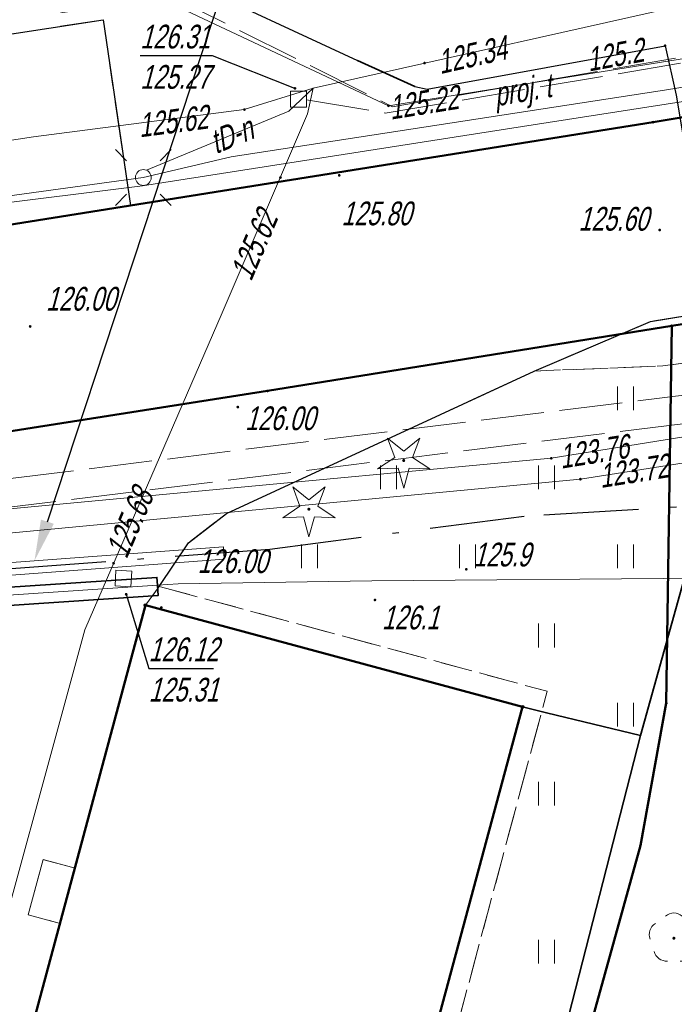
# Model space of a CAD drawing. Extents: x 7463256 to 7464485, y 5957341 to 5958260.
# Tile 50 of 256: x 7463466 to 7463487, y 5957511 to 5957542. Entities that reach past the tile are written whole.
import ezdxf
from ezdxf import colors
from ezdxf.entities.mleader import LeaderData, LeaderLine
from ezdxf.enums import TextEntityAlignment as Align
from ezdxf.math import Vec2, Vec3

# ---------------------------------------------------------------- set-up
doc = ezdxf.new("R2010")
doc.units = 0
doc.header["$MEASUREMENT"] = 0
for name, pattern in [('1.5_0.5', [2, 1.5, -0.5]), ('218-500', [1, 0.5, -0.5]), ('GAK', [5.2, 3, -1, 0.2, -1]), ('l219_500', [0]), ('mz1.0_0.5', [1.5, 1, -0.5]), ('mz2.0_0.5', [2.5, 2, -0.5])]:
    doc.linetypes.add(name, pattern=pattern)
doc.layers.get('0').update_dxf_attribs({"color": 2, "linetype": 'CONTINUOUS', "lineweight": 5})
for name, color, linetype in [('203-Punkt załamania granicy działki nie stabilizowany', 7, 'CONTINUOUS'), ('218-Granica użytku', 7, 'CONTINUOUS'), ('219-Linia granicy', 7, 'CONTINUOUS'), ('312-Budynek (powierzchnia)', 7, 'CONTINUOUS'), ('352-schody (powierzchnia)', 7, 'CONTINUOUS'), ('chodnik (powierzchnia)', 7, 'CONTINUOUS'), ('drzewo iglaste (punkt)', 7, 'CONTINUOUS'), ('drzewo liściaste (punkt)', 7, 'CONTINUOUS'), ('jezdnia (powierzchnia)', 7, 'CONTINUOUS'), ('krawężnik (linia)', 7, 'CONTINUOUS'), ('latarnia na słupie lub maszcie (punkt)', 7, 'CONTINUOUS'), ('ogrodzenie trwałe (linia)', 7, 'CONTINUOUS'), ('plac (powierzchnia)', 7, 'CONTINUOUS'), ('przewód ciepłowniczy (linia)', 7, 'CONTINUOUS'), ('przewód ciepłowniczy - projektowany lub w budowie (linia) - ob. projektowany', 7, 'CONTINUOUS'), ('przewód elektroenergetyczny (linia)', 7, 'CONTINUOUS'), ('przewód telekomunikacyjny (linia)', 7, 'CONTINUOUS'), ('przewód telekomunikacyjny (linia)-Atr1', 7, 'CONTINUOUS'), ('przewód telekomunikacyjny - projektowany lub w budowie (linia) - ob. projektowany', 7, 'CONTINUOUS'), ('przewód telekomunikacyjny - projektowany lub w budowie (linia) - ob. projektowany-Atr1', 7, 'CONTINUOUS'), ('Punkt budynku', 7, 'CONTINUOUS'), ('punkt o określonej wysokości (sieć ciepłownicza)', 7, 'CONTINUOUS'), ('punkt o określonej wysokości (sieć ciepłownicza)-Atr2', 7, 'CONTINUOUS'), ('punkt o określonej wysokości (sieć elektroenergetyczna)', 7, 'CONTINUOUS'), ('punkt o określonej wysokości (sieć elektroenergetyczna)-Atr2', 7, 'CONTINUOUS'), ('punkt o określonej wysokości (sieć telekomunikacyjna)', 7, 'CONTINUOUS'), ('punkt o określonej wysokości (sieć telekomunikacyjna)-Atr2', 7, 'CONTINUOUS'), ('punkt o określonej wysokości (sieć telekomunikacyjna)-Atr3', 7, 'CONTINUOUS'), ('punkt wysokościowy naturalny', 7, 'CONTINUOUS'), ('punkt wysokościowy naturalny-Atr2', 7, 'CONTINUOUS'), ('punkt wysokościowy sztuczny', 7, 'CONTINUOUS'), ('punkt wysokościowy sztuczny-Atr2', 7, 'CONTINUOUS'), ('rura ochronna - przewód elektroenergetyczny (linia)', 7, 'CONTINUOUS'), ('studzienka kwadratowa - przewód telekomunikacyjny (punkt)', 7, 'CONTINUOUS'), ('słup (punkt)', 7, 'CONTINUOUS'), ('trawnik (powierzchnia)', 7, 'CONTINUOUS'), ('trawnik (powierzchnia) - symbol', 7, 'CONTINUOUS')]:
    doc.layers.add(name, color=color, linetype=linetype)
for name, color, linetype, lineweight in [('@proj.rury', 7, 'CONTINUOUS', 20), ('____proj LSN', 1, 'CONTINUOUS', 5), ('OBMBS-21-18876-opis proj', 1, 'CONTINUOUS', 18)]:
    doc.layers.add(name, color=color, linetype=linetype, lineweight=lineweight)
doc.styles.get("Standard").update_dxf_attribs({"font": 'txt', "width": 0.75})
doc.linetypes.add('902-500', pattern='A,3.75,0,[1,ksztalty.shx,S=0.5,R=0,X=0,Y=0],3.75', length=7.5)

# ---------------------------------------------------------------- blocks, each defined once
blk = doc.blocks.new('PW02')
at = {"linetype": 'Continuous', "lineweight": 13}
h = blk.add_hatch(color=0, dxfattribs=at)
edge = h.paths.add_edge_path()
edge.add_arc((0, 0), 0.045, 0, 360)
blk = doc.blocks.new('PW01')
at = {"linetype": 'Continuous', "lineweight": 13}
h = blk.add_hatch(color=0, dxfattribs=at)
edge = h.paths.add_edge_path()
edge.add_arc((0, 0), 0.045, 0, 360)
blk = doc.blocks.new('US15A')
at = {"color": 0, "linetype": 'Continuous', "lineweight": 0}
blk.add_lwpolyline([(-0.25, -0.25), (0.25, -0.25), (0.25, 0.25), (-0.25, 0.25)], close=True, dxfattribs=at)
blk = doc.blocks.new('SM04')
at = {"color": 0, "linetype": 'Continuous', "lineweight": 13}
blk.add_circle((0, 0), 0.25, dxfattribs=at)
blk = doc.blocks.new('SM011')
at = {"color": 0, "linetype": 'Continuous', "lineweight": 13}
for p, q in [((-0.53, 0.531), (-0.883, 0.884)), ((0.531, 0.531), (0.884, 0.884)), ((-0.53, -0.53), (-0.883, -0.883)), ((0.531, -0.53), (0.884, -0.883))]:
    blk.add_line(p, q, dxfattribs=at)
blk = doc.blocks.new('OP011')
at = {"linetype": 'Continuous', "lineweight": 13}
h = blk.add_hatch(color=0, dxfattribs=at)
edge = h.paths.add_edge_path()
edge.add_arc((0, 0), 0.05, 0, 360)
at = {"color": 0, "linetype": 'Continuous', "lineweight": 13}
for p, q in [((-0.283, 0.093), (-0.512, 0.706)), ((-0.512, 0.706), (0, 0.299)), ((0, 0.299), (0.512, 0.706)), ((0.512, 0.706), (0.283, 0.093)), ((-0.828, -0.268), (-0.283, 0.093)), ((0.283, 0.093), (0.828, -0.268)), ((-0.175, -0.24), (-0.828, -0.268)), ((0, -0.87), (-0.175, -0.24)), ((0.175, -0.24), (0, -0.87)), ((0.828, -0.268), (0.175, -0.24))]:
    blk.add_line(p, q, dxfattribs=at)
blk = doc.blocks.new('OP021')
at = {"linetype": 'Continuous', "lineweight": 13}
h = blk.add_hatch(color=0, dxfattribs=at)
edge = h.paths.add_edge_path()
edge.add_arc((0, 0), 0.05, 0, 360)
at = {"color": 0, "linetype": 'Continuous', "lineweight": 13}
for centre, start, end in [((0, 0.4), 49.272, 130.728), ((-0.38, 0.124), 121.308, 202.548), ((0.38, 0.124), 337.452, 58.692), ((-0.235, -0.324), 193.221, 274.871), ((0.235, -0.324), 265.129, 346.779)]:
    blk.add_arc(centre, 0.4, start, end, dxfattribs=at)
blk = doc.blocks.new('TU04')
at = {"color": 0, "linetype": 'Continuous', "lineweight": 13}
for p, q in [((0, 0), (0, 0.75)), ((0.5, 0), (0.5, 0.75))]:
    blk.add_line(p, q, dxfattribs=at)
blk = doc.blocks.new('203')
at = {"linetype": 'Continuous', "lineweight": 0}
h = blk.add_hatch(color=0, dxfattribs=at)
edge = h.paths.add_edge_path()
edge.add_arc((0, 0), 0.045, 0, 360)
blk = doc.blocks.new('PUNKTBUD')
at = {"color": 0}
blk.add_circle((0, 0), 0.045, dxfattribs=at)

msp = doc.modelspace()

# ---------------------------------------------------------------- linework, layer by layer
at = {"layer": '218-Granica użytku', "color": 3, "linetype": '218-500', "lineweight": 18, "flags": 128}
for points in [[(7463485.95, 5957538.82), (7463505.7, 5957542.11)], [(7463463.05, 5957535.17), (7463485.95, 5957538.82)], [(7463505.65, 5957535.45), (7463486.54, 5957532.38)], [(7463486.54, 5957532.38), (7463473.75, 5957530.32)], [(7463486.54, 5957532.38), (7463486.37, 5957520.44)], [(7463473.75, 5957530.32), (7463452.68, 5957527.01)], [(7463486.37, 5957520.44), (7463485.55, 5957515.94)], [(7463485.55, 5957515.94), (7463467.55, 5957451.02)]]:
    msp.add_lwpolyline(points, dxfattribs=at)
at = {"layer": '219-Linia granicy', "color": 3, "linetype": 'l219_500', "lineweight": 50, "flags": 128}
for points in [[(7463505.7, 5957542.11), (7463485.95, 5957538.82)], [(7463485.95, 5957538.82), (7463463.05, 5957535.17)], [(7463505.65, 5957535.45), (7463486.54, 5957532.38)], [(7463486.54, 5957532.38), (7463473.75, 5957530.32)], [(7463486.54, 5957532.38), (7463486.37, 5957520.44)], [(7463473.75, 5957530.32), (7463452.68, 5957527.01)], [(7463486.37, 5957520.44), (7463485.55, 5957515.94)], [(7463485.55, 5957515.94), (7463467.55, 5957451.02)]]:
    msp.add_lwpolyline(points, dxfattribs=at)
at = {"layer": '312-Budynek (powierzchnia)', "color": 7, "linetype": 'Continuous', "lineweight": 50, "flags": 128}
for points in [[(7463457.09, 5957475.96), (7463469.89, 5957523.54)], [(7463469.89, 5957523.54), (7463481.82, 5957520.33)], [(7463481.82, 5957520.33), (7463469.96, 5957476.37)]]:
    msp.add_lwpolyline(points, dxfattribs=at)
at = {"layer": '352-schody (powierzchnia)', "color": 7, "linetype": 'Continuous', "lineweight": 18, "flags": 128}
msp.add_lwpolyline([(7463467.66, 5957515.23), (7463467.19, 5957513.48), (7463466.18, 5957513.75), (7463466.65, 5957515.5)], close=True, dxfattribs=at)
msp.add_lwpolyline([(7463467.66, 5957515.23), (7463467.19, 5957513.48), (7463466.18, 5957513.75), (7463466.65, 5957515.5)], close=True, dxfattribs=at)
at = {"layer": 'chodnik (powierzchnia)', "color": 7, "linetype": 'mz1.0_0.5', "lineweight": 18, "flags": 128}
for points in [[(7463629.1, 5957507.97), (7463628.15, 5957507.26), (7463620.47, 5957516.89), (7463613.22, 5957524.87), (7463607.33, 5957529.45), (7463600.38, 5957532.82), (7463592.4, 5957535.78), (7463582.3, 5957538.7), (7463580.32, 5957539.01), (7463562.4, 5957540.77), (7463545.61, 5957539.95), (7463526.21, 5957537.19), (7463489.82, 5957531.59), (7463486.26, 5957531.11), (7463482.19, 5957530.95), (7463485.87, 5957532.52), (7463489.6, 5957533.13), (7463525.75, 5957538.68), (7463545.44, 5957541.57), (7463562.61, 5957542.27), (7463578.77, 5957540.9), (7463582.8, 5957540.04), (7463592.11, 5957537.46), (7463601.26, 5957534.12), (7463607.42, 5957531.18), (7463614.31, 5957526.12)], [(7463470.32, 5957524.14), (7463482.6, 5957520.82), (7463471.82, 5957480.7), (7463471.17, 5957480.86), (7463481.82, 5957520.33), (7463469.89, 5957523.54)]]:
    msp.add_lwpolyline(points, close=True, dxfattribs=at)
at = {"layer": 'jezdnia (powierzchnia)', "color": 7, "linetype": '1.5_0.5', "lineweight": 18, "flags": 128}
msp.add_lwpolyline([(7463591.769, 5957590.04), (7463594.62, 5957579.65), (7463594.79, 5957579.07), (7463596.31, 5957573.71), (7463597.08, 5957571.26), (7463598.44, 5957567.63), (7463599.77, 5957563.99), (7463601.39, 5957560.33), (7463603, 5957556.92), (7463604.8, 5957553.45), (7463606.67, 5957549.88), (7463607.91, 5957547.85), (7463608.89, 5957546.32), (7463610.59, 5957543.72), (7463613.11, 5957540.23), (7463614.06, 5957539.06), (7463616.64, 5957535.71), (7463619.11, 5957532.45), (7463621.08, 5957529.83), (7463628.6, 5957519.98), (7463628.85, 5957519.6), (7463629.15, 5957519.23), (7463629.46, 5957518.87), (7463629.77, 5957518.51), (7463630.08, 5957518.15), (7463630.4, 5957517.79), (7463630.71, 5957517.44), (7463631.03, 5957517.09), (7463631.36, 5957516.74), (7463631.69, 5957516.39), (7463632.02, 5957516.05), (7463632.35, 5957515.71), (7463632.67, 5957515.38), (7463632.99, 5957515.05), (7463633.31, 5957514.73), (7463633.64, 5957514.41), (7463633.97, 5957514.1), (7463634.3, 5957513.79), (7463634.64, 5957513.48), (7463634.98, 5957513.18), (7463635.33, 5957512.88), (7463635.68, 5957512.58), (7463636.03, 5957512.29), (7463636.4, 5957511.99), (7463636.78, 5957511.7), (7463637.16, 5957511.42), (7463637.55, 5957511.14), (7463637.94, 5957510.87), (7463638.34, 5957510.6), (7463638.74, 5957510.35), (7463639.14, 5957510.09), (7463639.55, 5957509.85), (7463639.96, 5957509.61), (7463640.38, 5957509.38), (7463642.84, 5957508.24), (7463664.97, 5957492.53), (7463637.77, 5957502.4), (7463635.02, 5957503.55), (7463634.57, 5957503.76), (7463634.12, 5957503.98), (7463633.68, 5957504.22), (7463633.25, 5957504.47), (7463632.83, 5957504.73), (7463632.41, 5957505), (7463632.01, 5957505.29), (7463631.61, 5957505.59), (7463631.22, 5957505.9), (7463630.84, 5957506.22), (7463629.34, 5957507.67), (7463614.31, 5957526.12), (7463607.42, 5957531.18), (7463601.26, 5957534.12), (7463592.11, 5957537.46), (7463582.8, 5957540.04), (7463578.77, 5957540.9), (7463562.61, 5957542.27), (7463545.44, 5957541.57), (7463525.75, 5957538.68), (7463489.6, 5957533.13), (7463485.87, 5957532.52), (7463482.19, 5957530.95), (7463472.45, 5957526.44), (7463471.25, 5957525.52), (7463470.32, 5957524.14), (7463469.89, 5957523.54), (7463467.66, 5957515.23), (7463467.32, 5957515.32), (7463466.99, 5957515.41), (7463466.65, 5957515.5), (7463466.18, 5957513.75), (7463466.52, 5957513.66), (7463466.85, 5957513.57), (7463467.19, 5957513.48), (7463469.89, 5957523.54), (7463463.58, 5957500.08), (7463463.25, 5957500.17), (7463462.92, 5957500.25), (7463462.59, 5957500.34), (7463462.14, 5957498.62), (7463462.47, 5957498.53), (7463462.8, 5957498.45), (7463463.13, 5957498.36), (7463459.63, 5957485.41), (7463458.39, 5957485.74), (7463455.73, 5957476.33), (7463457.09, 5957475.96), (7463463.86, 5957474.19), (7463464.79, 5957477.72), (7463467.83, 5957476.92), (7463467.77, 5957476.7), (7463467.71, 5957476.47), (7463467.66, 5957476.25), (7463468.82, 5957475.94), (7463468.88, 5957476.17), (7463468.93, 5957476.4), (7463468.99, 5957476.62), (7463469.28, 5957476.55), (7463469.96, 5957476.37), (7463470.75, 5957479.31), (7463471.02, 5957479.24), (7463471.29, 5957479.17), (7463471.56, 5957479.1), (7463471.83, 5957479.03), (7463469.83, 5957470.77), (7463468.39, 5957465.19), (7463471.46, 5957464.38), (7463467.55, 5957451.02), (7463465.51, 5957447), (7463462.32, 5957444.2), (7463449.04, 5957441.48), (7463441.03, 5957432.97), (7463438.44, 5957432.79), (7463435.93, 5957446.13), (7463438.61, 5957447.13), (7463439.57, 5957448.35), (7463450.04, 5957473.65), (7463451.08, 5957474.98), (7463451.12, 5957475.5), (7463448.75, 5957493.58), (7463456.62, 5957522.72), (7463456.51, 5957523.19), (7463455.66, 5957524.38), (7463454.47, 5957525.36), (7463440.27, 5957523.26), (7463439.84, 5957522.97), (7463439.26, 5957522.18), (7463438.92, 5957521.22), (7463438.85, 5957519.83), (7463439.85, 5957520.02), (7463442.8, 5957520.53), (7463445.75, 5957498.83), (7463448.6, 5957476.77), (7463437.54, 5957475.3), (7463431.96, 5957518.66), (7463431.44, 5957520.19), (7463430.5, 5957521.48), (7463429.27, 5957522.42), (7463427.78, 5957522.99), (7463426.09, 5957523.13), (7463421.69, 5957522.49), (7463418.79, 5957521.92), (7463376.01, 5957515.32), (7463334.96, 5957509.14), (7463334.47, 5957515.53), (7463334.26, 5957521.17), (7463334.04, 5957522.29), (7463334.48, 5957520.99), (7463334.79, 5957520.19), (7463335.34, 5957519.65), (7463336.05, 5957519.42), (7463337.13, 5957519.61), (7463338.12, 5957520.23), (7463338.91, 5957521.17), (7463339.69, 5957522.36), (7463342.64, 5957522.54), (7463343.21, 5957521.22), (7463343.94, 5957520.24), (7463344.8, 5957519.42), (7463345.72, 5957518.76), (7463346.74, 5957518.19), (7463347.84, 5957517.75), (7463348.77, 5957517.46), (7463382.62, 5957522.66), (7463407.52, 5957526.48), (7463412.42, 5957527.23), (7463432.39, 5957530.36), (7463438.28, 5957531.28), (7463439.27, 5957531.43), (7463440.77, 5957531.67), (7463463.05, 5957535.17), (7463469.41, 5957536.19), (7463485.95, 5957538.82), (7463487.91, 5957539.15), (7463505.7, 5957542.11), (7463506.8, 5957542.48), (7463507.91, 5957543.56), (7463509.24, 5957545.81), (7463509.79, 5957547.9), (7463514.89, 5957549.48), (7463515.34, 5957548.02), (7463516.02, 5957546.59), (7463516.84, 5957545.44), (7463517.92, 5957544.71), (7463519.34, 5957544.39), (7463529.12, 5957545.81), (7463536.72, 5957547.02), (7463542.97, 5957547.77), (7463550.75, 5957548.47), (7463557.74, 5957548.84), (7463562.91, 5957548.67), (7463569.76, 5957548.4), (7463579.41, 5957548.08), (7463582.97, 5957549.54), (7463585.43, 5957551.54), (7463587.37, 5957553.5), (7463588.97, 5957555.95), (7463589.14, 5957555.59), (7463589.64, 5957556.42), (7463590.36, 5957558.13), (7463590.82, 5957559.79), (7463591.1, 5957561.3), (7463591.18, 5957562.71), (7463591.21, 5957564.41), (7463590.65, 5957566.85), (7463589.9, 5957570.06), (7463589.09, 5957573.66), (7463588.01, 5957579.07), (7463587.09, 5957582.93), (7463585.652, 5957589.138)], dxfattribs=at)
at = {"layer": 'krawężnik (linia)', "color": 7, "linetype": 'Continuous', "lineweight": 25, "flags": 128}
for points in [[(7463440.77, 5957531.67), (7463439.59, 5957537.62), (7463468.55, 5957542.06), (7463469.41, 5957536.19), (7463485.95, 5957538.82), (7463487.91, 5957539.15)], [(7463470.32, 5957524.14), (7463471.25, 5957525.52), (7463472.45, 5957526.44), (7463482.19, 5957530.95), (7463485.87, 5957532.52), (7463489.6, 5957533.13), (7463525.75, 5957538.68), (7463545.44, 5957541.57)]]:
    msp.add_lwpolyline(points, dxfattribs=at)
at = {"layer": 'ogrodzenie trwałe (linia)', "color": 7, "linetype": '902-500', "lineweight": 35, "flags": 128}
for points in [[(7463481.82, 5957520.33), (7463482.58, 5957520.14), (7463485.55, 5957519.42), (7463488.09, 5957528.53), (7463493.48, 5957529.44), (7463526.78, 5957534.4), (7463545.87, 5957537.07), (7463561.53, 5957537.88), (7463573.65, 5957537.17), (7463588.22, 5957534.23), (7463602.23, 5957529.16), (7463607.52, 5957526.22), (7463614.79, 5957520.81)], [(7463485.55, 5957519.42), (7463472.91, 5957470.09)]]:
    msp.add_lwpolyline(points, dxfattribs=at)
at = {"layer": 'plac (powierzchnia)', "color": 7, "linetype": '1.5_0.5', "lineweight": 18, "flags": 128}
msp.add_lwpolyline([(7463440.77, 5957531.67), (7463439.59, 5957537.62), (7463468.55, 5957542.06), (7463469.41, 5957536.19), (7463463.05, 5957535.17)], close=True, dxfattribs=at)
at = {"layer": 'przewód ciepłowniczy (linia)', "color": 212, "linetype": 'Continuous', "lineweight": 18, "flags": 128}
for points in [[(7463538.89, 5957529.13), (7463538.33, 5957529.05), (7463537.86, 5957529.13), (7463537.41, 5957529.49), (7463537.17, 5957529.92), (7463537.12, 5957530.43), (7463536.59, 5957535.47), (7463536.52, 5957536.09), (7463536.22, 5957536.55), (7463535.84, 5957536.8), (7463535.36, 5957536.91), (7463534.79, 5957536.86), (7463522.94, 5957534.9), (7463511.1, 5957532.89), (7463506.37, 5957532.07), (7463494.53, 5957530.09), (7463482.73, 5957528.19), (7463470.78, 5957527.08), (7463458.84, 5957525.96)], [(7463550.07, 5957529.26), (7463538.15, 5957528.11), (7463537.6, 5957528.1), (7463537.13, 5957528.24), (7463536.72, 5957528.56), (7463536.46, 5957528.99), (7463536.4, 5957529.64), (7463535.84, 5957534.61), (7463535.75, 5957535.1), (7463535.49, 5957535.44), (7463535.06, 5957535.81), (7463534.62, 5957535.93), (7463534, 5957535.88), (7463522.17, 5957533.88), (7463510.34, 5957531.83), (7463507.32, 5957531.33), (7463495.5, 5957529.4), (7463483.65, 5957527.53), (7463471.7, 5957526.4), (7463459.75, 5957525.27)]]:
    msp.add_lwpolyline(points, dxfattribs=at)
at = {"layer": 'przewód ciepłowniczy - projektowany lub w budowie (linia) - ob. projektowany', "color": 212, "linetype": 'mz2.0_0.5', "lineweight": 18, "flags": 128}
for points in [[(7463445.76, 5957514.11), (7463444.19, 5957524.9), (7463487.09, 5957530.21), (7463536.43, 5957537.43), (7463537.37, 5957529.09), (7463554.43, 5957530.4), (7463554.03, 5957539.36), (7463555.78, 5957539.38), (7463558.52, 5957539.36), (7463562.26, 5957539.24), (7463566, 5957539.02), (7463568.48, 5957538.8), (7463571.7, 5957538.46), (7463578.36, 5957537.48), (7463582.28, 5957536.74), (7463587.15, 5957535.64), (7463590.05, 5957534.89), (7463593.17, 5957534.01), (7463594.84, 5957533.5), (7463597.45, 5957532.65), (7463600.97, 5957531.41), (7463604, 5957530.26), (7463606.77, 5957529.12), (7463608.37, 5957528.43), (7463610.65, 5957527.4), (7463624.97, 5957528.93)], [(7463446.65, 5957514.23), (7463445.21, 5957524.12), (7463487.21, 5957529.32), (7463535.64, 5957536.4), (7463536.58, 5957528.13), (7463555.37, 5957529.57), (7463554.97, 5957538.48), (7463556.22, 5957538.48), (7463558.21, 5957538.47), (7463560.2, 5957538.42), (7463563.19, 5957538.3), (7463568.65, 5957537.88), (7463572.86, 5957537.41), (7463574.83, 5957537.13), (7463579.01, 5957536.45), (7463584.38, 5957535.37), (7463588.73, 5957534.31), (7463593.77, 5957532.89), (7463597.56, 5957531.67), (7463603.4, 5957529.52), (7463606.4, 5957528.3), (7463609.14, 5957527.1), (7463610.49, 5957526.48), (7463625.07, 5957528.04)]]:
    msp.add_lwpolyline(points, dxfattribs=at)
at = {"layer": 'przewód elektroenergetyczny (linia)', "color": 1, "linetype": 'Continuous', "lineweight": 18, "flags": 128}
for points in [[(7463356.75, 5957520.49), (7463366.81, 5957521.85), (7463374.6, 5957522.86), (7463380.6, 5957523.63), (7463383.87, 5957524.22), (7463392.64, 5957525.77), (7463401.44, 5957527.32), (7463409.24, 5957528.68), (7463422.55, 5957530.43), (7463429.27, 5957531.43), (7463432.39, 5957531.87), (7463439.04, 5957532.79), (7463446.11, 5957533.77), (7463451.05, 5957534.5), (7463469.82, 5957537.07), (7463472.6, 5957537.73), (7463486.38, 5957539.84), (7463501.26, 5957542.25), (7463514.83, 5957544.49), (7463529.14, 5957546.75), (7463545.79, 5957548.06)], [(7463464.63, 5957536.16), (7463469.8, 5957536.81), (7463482.16, 5957538.74), (7463491.52, 5957540.19), (7463509.78, 5957543.04), (7463518.11, 5957544.34), (7463527.07, 5957545.5), (7463531.44, 5957546.11), (7463539.8, 5957547.24)], [(7463545.53, 5957525.01), (7463533.65, 5957524.5), (7463526.21, 5957524.15), (7463517.9, 5957524.11), (7463510.15, 5957524.07), (7463494.86, 5957524.3), (7463487.59, 5957524.4), (7463477.05, 5957524.31), (7463470.92, 5957524.22), (7463470.27, 5957524.18), (7463455.64, 5957523.2), (7463447.97, 5957523.03), (7463439.55, 5957521.79), (7463432.39, 5957520.97), (7463427.96, 5957520.46), (7463418.24, 5957519), (7463404.58, 5957517.1), (7463398.46, 5957516.12), (7463384.16, 5957513.79), (7463369.43, 5957511.47), (7463359.36, 5957510.05)]]:
    msp.add_lwpolyline(points, dxfattribs=at)
at = {"layer": 'przewód telekomunikacyjny (linia)', "color": 30, "linetype": 'Continuous', "lineweight": 18, "flags": 128}
for points in [[(7463541.51, 5957548.4), (7463534.33, 5957548.03), (7463523.46, 5957547.3), (7463517.73, 5957546.98), (7463503.12, 5957543.51), (7463494.86, 5957541.47), (7463488.01, 5957542.78), (7463475.2, 5957539.9), (7463473.01, 5957539.22), (7463466.35, 5957538.36), (7463450.09, 5957535.89), (7463438.01, 5957534.11), (7463432.39, 5957533.33), (7463428.66, 5957532.81), (7463424.76, 5957532.24)], [(7463540.45, 5957539.17), (7463528.6, 5957537.43), (7463515.34, 5957535.32), (7463503.28, 5957533.36), (7463489.26, 5957531.2), (7463489.1, 5957532.6), (7463487.74, 5957540.96), (7463477.58, 5957539.34), (7463470.11, 5957542.86), (7463467.08, 5957542.44), (7463461.53, 5957543.44)], [(7463475.2, 5957539.9), (7463475.02, 5957539.08), (7463472.32, 5957532.79), (7463467.97, 5957522.76), (7463464.49, 5957510.05), (7463462.93, 5957504.65), (7463460.97, 5957496.84), (7463458.87, 5957488.27), (7463447.19, 5957477.04), (7463438.21, 5957468.38), (7463438.89, 5957462.74), (7463441.14, 5957445.46), (7463442.95, 5957431.08), (7463444.67, 5957418.23), (7463446.28, 5957405.97), (7463448.38, 5957391.33), (7463450.45, 5957377.83), (7463450.917, 5957374.524)], [(7463475.2, 5957539.9), (7463474.43, 5957539.17), (7463469.92, 5957537.3)]]:
    msp.add_lwpolyline(points, dxfattribs=at)
at = {"layer": 'przewód telekomunikacyjny - projektowany lub w budowie (linia) - ob. projektowany', "color": 30, "linetype": 'mz2.0_0.5', "lineweight": 18, "flags": 128}
for points in [[(7463413.42, 5957517.41), (7463410.84, 5957533.74), (7463431.23, 5957536.93), (7463433.06, 5957539.05), (7463435.21, 5957539.24), (7463437, 5957537.76), (7463460.31, 5957541.32), (7463461.48, 5957543.69), (7463467.27, 5957542.29), (7463470.76, 5957542.77), (7463477.71, 5957539.31), (7463488.01, 5957541.08), (7463489.44, 5957531.37), (7463530.84, 5957537.68), (7463545.63, 5957539.63), (7463555.26, 5957540.13), (7463555.96, 5957541.75), (7463562.52, 5957541.9), (7463572.79, 5957541), (7463581.12, 5957539.74), (7463596.69, 5957535.13), (7463607.56, 5957530.27), (7463613.92, 5957525.55), (7463633.51, 5957503.42), (7463638.24, 5957496.95), (7463638.73, 5957495.47), (7463639.99, 5957494.45), (7463649.9, 5957479.61), (7463659.63, 5957459.45), (7463672.96, 5957427.37), (7463673.317, 5957425.888)], [(7463474.98, 5957539.53), (7463477.47, 5957539.11), (7463487.15, 5957540.74)]]:
    msp.add_lwpolyline(points, dxfattribs=at)
at = {"layer": 'punkt o określonej wysokości (sieć telekomunikacyjna)-Atr2', "color": 7, "flags": 128}
for points in [[(7463474.62, 5957539.89), (7463472.01, 5957540.92), (7463469.723, 5957540.92)], [(7463469.28, 5957523.89), (7463469.99, 5957521.54), (7463472.039, 5957521.54)]]:
    msp.add_lwpolyline(points, dxfattribs=at)
at = {"layer": 'rura ochronna - przewód elektroenergetyczny (linia)', "color": 6, "linetype": 'Continuous', "lineweight": 30}
msp.add_lwpolyline([(7463460.64, 5957542.23), (7463470.95, 5957543.4), (7463476.6, 5957540.77), (7463478.41, 5957539.95), (7463478.8, 5957539.86), (7463486.33, 5957541.24), (7463486.68, 5957539.68), (7463488.48, 5957528.91), (7463488.84, 5957525.87), (7463492.3, 5957525.58), (7463495, 5957525.25), (7463504.18, 5957525.42), (7463507.19, 5957525.53), (7463510.22, 5957524.99), (7463517.43, 5957525.11), (7463522.81, 5957524.43), (7463529.13, 5957523.53), (7463532.77, 5957523.77), (7463538.42, 5957524.3)], dxfattribs=at)
at = {"layer": 'rura ochronna - przewód elektroenergetyczny (linia)', "color": 1, "linetype": 'Continuous', "lineweight": 35, "flags": 128}
msp.add_lwpolyline([(7463478.41, 5957539.95), (7463476.6, 5957540.77)], dxfattribs=at)
msp.add_lwpolyline([(7463470.27, 5957524.18), (7463470.29, 5957523.85), (7463455.66, 5957522.87), (7463455.64, 5957523.2), (7463455.65, 5957523.46), (7463470.25, 5957524.42)], close=True, dxfattribs=at)
at = {"layer": 'trawnik (powierzchnia)', "color": 7, "linetype": 'mz1.0_0.5', "lineweight": 18, "flags": 128}
msp.add_lwpolyline([(7463580.32, 5957539.01), (7463582.3, 5957538.7), (7463592.4, 5957535.78), (7463600.38, 5957532.82), (7463607.33, 5957529.45), (7463613.22, 5957524.87), (7463620.47, 5957516.89), (7463628.15, 5957507.26), (7463629.1, 5957507.97), (7463629.34, 5957507.67), (7463630.84, 5957506.22), (7463631.22, 5957505.9), (7463631.61, 5957505.59), (7463632.01, 5957505.29), (7463632.41, 5957505), (7463632.83, 5957504.73), (7463633.25, 5957504.47), (7463633.68, 5957504.22), (7463634.12, 5957503.98), (7463634.57, 5957503.76), (7463635.02, 5957503.55), (7463637.77, 5957502.4), (7463664.97, 5957492.53), (7463654.52, 5957492.04), (7463660.48, 5957478.58), (7463664.06, 5957471.72), (7463666.65, 5957466.02), (7463667.71, 5957463.48), (7463660.04, 5957459.71), (7463650.36, 5957479.17), (7463649.07, 5957477.79), (7463646.12, 5957482.59), (7463641.27, 5957489.69), (7463634.1, 5957500.08), (7463630.24, 5957504.62), (7463624.17, 5957511.26), (7463620.09, 5957515.59), (7463617.14, 5957517.44), (7463614.79, 5957520.81), (7463607.52, 5957526.22), (7463602.23, 5957529.16), (7463588.22, 5957534.23), (7463573.65, 5957537.17), (7463561.53, 5957537.88), (7463545.87, 5957537.07), (7463526.78, 5957534.4), (7463493.48, 5957529.44), (7463488.09, 5957528.53), (7463485.55, 5957519.42), (7463472.91, 5957470.09), (7463469.83, 5957470.77), (7463471.83, 5957479.03), (7463472.23, 5957480.58), (7463471.82, 5957480.7), (7463482.6, 5957520.82), (7463470.32, 5957524.14), (7463471.25, 5957525.52), (7463472.45, 5957526.44), (7463482.19, 5957530.95), (7463486.26, 5957531.11), (7463489.82, 5957531.59), (7463526.21, 5957537.19), (7463545.61, 5957539.95), (7463562.4, 5957540.77)], close=True, dxfattribs=at)

# ---------------------------------------------------------------- block references
at = {"layer": '203-Punkt załamania granicy działki nie stabilizowany', "color": 3, "linetype": 'Continuous', "lineweight": 18}
for p in [(7463485.95, 5957538.82), (7463486.54, 5957532.38), (7463473.75, 5957530.32), (7463486.37, 5957520.44), (7463485.55, 5957515.94)]:
    msp.add_blockref('203', p, dxfattribs=at)
at = {"layer": 'drzewo iglaste (punkt)', "color": 94, "linetype": 'Continuous', "lineweight": 13}
for p in [(7463478.06, 5957528.12), (7463475.06, 5957526.58)]:
    msp.add_blockref('OP011', p, dxfattribs=at)
at = {"layer": 'drzewo liściaste (punkt)', "color": 94, "linetype": 'Continuous', "lineweight": 13}
msp.add_blockref('OP021', (7463486.61, 5957513.01), dxfattribs=at)
at = {"layer": 'latarnia na słupie lub maszcie (punkt)', "color": 7, "linetype": 'Continuous', "lineweight": 18}
msp.add_blockref('SM011', (7463469.82, 5957537.07), dxfattribs=at)
at = {"layer": 'Punkt budynku', "color": 5, "linetype": 'Continuous', "lineweight": 18}
for p in [(7463469.89, 5957523.54), (7463481.82, 5957520.33)]:
    msp.add_blockref('PUNKTBUD', p, dxfattribs=at)
at = {"layer": 'punkt o określonej wysokości (sieć ciepłownicza)', "color": 212, "linetype": 'Continuous', "lineweight": 13}
for p in [(7463482.73, 5957528.19), (7463483.65, 5957527.53)]:
    msp.add_blockref('PW01', p, dxfattribs=at)
at = {"layer": 'punkt o określonej wysokości (sieć elektroenergetyczna)', "color": 1, "linetype": 'Continuous', "lineweight": 13}
msp.add_blockref('PW01', (7463486.33, 5957541.24), dxfattribs=at)
at = {"layer": 'punkt o określonej wysokości (sieć telekomunikacyjna)', "color": 30, "linetype": 'Continuous', "lineweight": 13}
for p in [(7463478.72, 5957540.69), (7463474.62, 5957539.89), (7463473.02, 5957539.22), (7463477.58, 5957539.34), (7463474.16, 5957537.07), (7463468.88, 5957524.87)]:
    msp.add_blockref('PW01', p, dxfattribs=at)
at = {"layer": 'punkt o określonej wysokości (sieć telekomunikacyjna)', "color": 30, "linetype": 'Continuous', "lineweight": 13, "rotation": 266.42}
msp.add_blockref('PW01', (7463469.28, 5957523.89), dxfattribs=at)
at = {"layer": 'punkt wysokościowy naturalny', "color": 7, "linetype": 'Continuous', "lineweight": 13}
for p in [(7463480.04, 5957524.68), (7463477.15, 5957523.71)]:
    msp.add_blockref('PW01', p, dxfattribs=at)
at = {"layer": 'punkt wysokościowy sztuczny', "color": 7, "linetype": 'Continuous', "lineweight": 13}
for p in [(7463476.02, 5957537.14), (7463486.16, 5957535.41), (7463466.24, 5957532.36), (7463472.81, 5957529.81), (7463470.39, 5957523.47)]:
    msp.add_blockref('PW02', p, dxfattribs=at)
at = {"layer": 'studzienka kwadratowa - przewód telekomunikacyjny (punkt)', "color": 30, "linetype": 'Continuous', "lineweight": 18}
msp.add_blockref('US15A', (7463474.73, 5957539.55), dxfattribs=at)
at = {"layer": 'studzienka kwadratowa - przewód telekomunikacyjny (punkt)', "color": 30, "linetype": 'Continuous', "lineweight": 18, "rotation": 266.42}
msp.add_blockref('US15A', (7463469.19, 5957524.39), dxfattribs=at)
at = {"layer": 'słup (punkt)', "color": 7, "linetype": 'Continuous', "lineweight": 18, "rotation": 187.61}
msp.add_blockref('SM04', (7463469.82, 5957537.07), dxfattribs=at)
at = {"layer": 'trawnik (powierzchnia) - symbol', "color": 7, "linetype": 'Continuous', "lineweight": 18}
for p in [(7463484.83, 5957529.71), (7463477.33, 5957527.21), (7463482.33, 5957527.21), (7463474.83, 5957524.71), (7463479.83, 5957524.71), (7463484.83, 5957524.71), (7463482.33, 5957522.21), (7463484.83, 5957519.71), (7463482.33, 5957517.21), (7463482.33, 5957512.21)]:
    msp.add_blockref('TU04', p, dxfattribs=at)

# ---------------------------------------------------------------- texts
at = {"layer": 'przewód telekomunikacyjny (linia)-Atr1', "color": 30, "oblique": 15, "width": 0.72}
msp.add_text('tD-n', height=0.75, rotation=22.521, dxfattribs=at).set_placement((7463471.97, 5957538.15), align=Align.MIDDLE_LEFT)
at = {"layer": 'przewód telekomunikacyjny - projektowany lub w budowie (linia) - ob. projektowany-Atr1', "color": 30, "oblique": 15, "width": 0.72}
msp.add_text('proj. t', height=0.75, rotation=9.558, dxfattribs=at).set_placement((7463480.92, 5957539.69), align=Align.MIDDLE_LEFT)
at = {"layer": 'punkt o określonej wysokości (sieć ciepłownicza)-Atr2', "color": 212, "oblique": 15, "width": 0.72}
for s, rotation, p in [('123.76', 9.147, (7463482.98, 5957528.23)), ('123.72', 8.968, (7463484.24, 5957527.62))]:
    msp.add_text(s, height=0.75, rotation=rotation, dxfattribs=at).set_placement(p, align=Align.MIDDLE_LEFT)
at = {"layer": 'punkt o określonej wysokości (sieć elektroenergetyczna)-Atr2', "color": 1, "oblique": 15, "width": 0.72}
msp.add_text('125.2', height=0.75, rotation=10.385, dxfattribs=at).set_placement((7463483.85, 5957540.79), align=Align.MIDDLE_LEFT)
at = {"layer": 'punkt o określonej wysokości (sieć telekomunikacyjna)-Atr2', "color": 30, "oblique": 15, "width": 0.72}
for s, p in [('126.31', (7463469.723, 5957540.928)), ('126.12', (7463469.99, 5957521.548))]:
    msp.add_text(s, height=0.75, dxfattribs=at).set_placement(p, align=Align.BOTTOM_LEFT)
for s, rotation, p in [('125.34', 12.671, (7463479.22, 5957540.34)), ('125.22', 9.06, (7463477.65, 5957538.9)), ('125.62', 7.358, (7463469.71, 5957538.34)), ('125.62', 66.768, (7463473.23, 5957533.76)), ('125.68', 66.57, (7463469.29, 5957524.98))]:
    msp.add_text(s, height=0.75, rotation=rotation, dxfattribs=at).set_placement(p)
at = {"layer": 'punkt o określonej wysokości (sieć telekomunikacyjna)-Atr3', "color": 30, "oblique": 15, "width": 0.72}
for s, p in [('125.27', (7463469.723, 5957539.652)), ('125.31', (7463469.99, 5957520.272))]:
    msp.add_text(s, height=0.75, dxfattribs=at).set_placement(p, align=Align.BOTTOM_LEFT)
at = {"layer": 'punkt wysokościowy naturalny-Atr2', "color": 7, "oblique": 15, "width": 0.72}
for s, p in [('125.9', (7463480.26, 5957524.77)), ('126.1', (7463477.37, 5957522.78))]:
    msp.add_text(s, height=0.75, dxfattribs=at).set_placement(p)
at = {"layer": 'punkt wysokościowy sztuczny-Atr2', "color": 7, "oblique": 15, "width": 0.72}
for s, p in [('125.80', (7463476.09, 5957535.56)), ('125.60', (7463483.59, 5957535.39)), ('126.00', (7463466.74, 5957532.86)), ('126.00', (7463473.04, 5957529.08)), ('126.00', (7463471.54, 5957524.56))]:
    msp.add_text(s, height=0.75, dxfattribs=at).set_placement(p)

# ---------------------------------------------------------------- next in the draw order: leaders
at = {"layer": 'OBMBS-21-18876-opis proj', "lineweight": 20}
ml = msp.add_multileader_mtext('Standard', dxfattribs=at)
ml.set_content('\\pxqc;{\\W0.9;\\fArial|b0|i0|c238|p34;proj. przecisk mechaniczny SRS160\\PL=19m}', color=256)
ml.set_leader_properties()
ml.build(insert=Vec2(0, 0))
ml.multileader.update_dxf_attribs({"has_text_frame": 1, "text_right_attachment_type": 0, "dogleg_length": 0.36, "arrow_head_size": 1.3})
ctx = ml.context
ctx.base_point, ctx.char_height, ctx.arrow_head_size, ctx.landing_gap_size, ctx.plane_origin, ctx.plane_x_axis, ctx.plane_y_axis = Vec3(7463486.965, 5957586.251, -10.8), 1.3, 1.3, 0.09, Vec3(7463551.115, 5957627.43, -10.8), Vec3(0.999998, -0.001891), Vec3(0.001891, 0.999998)
ctx.right_attachment = 0
notes = []
notes.append((ctx, [(0, (1, 1, 0), (7463486.605, 5957586.252, -10.8), (0.999998, -0.001891), 0.36, [(0, [(7463466.377, 5957524.951, -10.8)], 0, [])])]))
ctx.mtext.insert, ctx.mtext.text_direction, ctx.mtext.rotation, ctx.mtext.width, ctx.mtext.defined_height, ctx.mtext.alignment, ctx.mtext.flow_direction = Vec3(7463496.806, 5957586.893, -10.8), Vec3(0.999998, -0.001891), 6.281295, 20.22552, 27.692, 2, 5
ctx.mtext.has_bg_fill, ctx.mtext.bg_color, ctx.mtext.bg_scale_factor, ctx.mtext.bg_transparency, ctx.mtext.use_window_bg_color = 1, -1023410167, 1.5, 0, 1
for ctx, leaders in notes:
    for number, flags, end, landing, length, lines in leaders:
        leader = LeaderData()
        leader.index, (leader.has_last_leader_line, leader.has_dogleg_vector, leader.attachment_direction) = number, flags
        leader.last_leader_point, leader.dogleg_vector, leader.dogleg_length = Vec3(end), Vec3(landing), length
        for number, points, colour, breaks in lines:
            line = LeaderLine()
            line.index, line.vertices, line.color, line.breaks = number, Vec3.list(points), colors.encode_raw_color(colour), breaks
            leader.lines.append(line)
        ctx.leaders.append(leader)

# ---------------------------------------------------------------- next in the draw order: leaders
ml = msp.add_multileader_mtext('Standard', dxfattribs=at)
ml.set_content('\\pxqc;{\\W0.9;\\fArial|b0|i0|c238|p34;proj. kablowa sieć elektroenergetyczna\\P SN 15kV\\P3x NA2XS(FL)2Y 1x150/25mm2\\PL=1572/1650 m}', color=256)
ml.set_leader_properties()
ml.build(insert=Vec2(0, 0))
ml.multileader.update_dxf_attribs({"has_text_frame": 1, "text_right_attachment_type": 0, "dogleg_length": 0.36, "arrow_head_size": 1.3})
ctx = ml.context
ctx.base_point, ctx.char_height, ctx.arrow_head_size, ctx.landing_gap_size, ctx.plane_origin, ctx.plane_x_axis, ctx.plane_y_axis = Vec3(7463464.639, 5957596.183, -10.8), 1.3, 1.3, 0.09, Vec3(7463440.935, 5957614.387, -10.8), Vec3(0.999998, -0.001891), Vec3(0.001891, 0.999998)
ctx.right_attachment = 0
notes = []
notes.append((ctx, [(0, (1, 1, 0), (7463464.279, 5957596.184, -10.8), (0.999998, -0.001891), 0.36, [(0, [(7463448.119, 5957522.43, -10.8)], 0, [])])]))
ctx.mtext.insert, ctx.mtext.text_direction, ctx.mtext.rotation, ctx.mtext.width, ctx.mtext.defined_height, ctx.mtext.alignment, ctx.mtext.flow_direction = Vec3(7463472.025, 5957596.834, -10.8), Vec3(0.999998, -0.001891), 6.281295, 14.72875, 27.692, 2, 5
ctx.mtext.has_bg_fill, ctx.mtext.bg_color, ctx.mtext.bg_scale_factor, ctx.mtext.bg_transparency, ctx.mtext.use_window_bg_color = 1, -1023410167, 1.5, 0, 1
for ctx, leaders in notes:
    for number, flags, end, landing, length, lines in leaders:
        leader = LeaderData()
        leader.index, (leader.has_last_leader_line, leader.has_dogleg_vector, leader.attachment_direction) = number, flags
        leader.last_leader_point, leader.dogleg_vector, leader.dogleg_length = Vec3(end), Vec3(landing), length
        for number, points, colour, breaks in lines:
            line = LeaderLine()
            line.index, line.vertices, line.color, line.breaks = number, Vec3.list(points), colors.encode_raw_color(colour), breaks
            leader.lines.append(line)
        ctx.leaders.append(leader)

# ---------------------------------------------------------------- next in the draw order: linework, layer by layer
at = {"layer": '@proj.rury'}
for p, q in [((7463453.052, 5957523.961), (7463472.354, 5957525.394)), ((7463472.354, 5957525.394), (7463472.368, 5957525.195)), ((7463472.383, 5957524.995), (7463472.368, 5957525.195)), ((7463453.081, 5957523.562), (7463472.383, 5957524.995))]:
    msp.add_line(p, q, dxfattribs=at)
at = {"layer": '____proj LSN', "linetype": 'GAK', "lineweight": 30}
msp.add_lwpolyline([(7463557.034, 5957527.754), (7463529.836, 5957525.858), (7463527.492, 5957526.661), (7463507.677, 5957526.871), (7463490.682, 5957526.889), (7463481.867, 5957526.354), (7463473.823, 5957525.303), (7463453.066, 5957523.762), (7463448.119, 5957522.43), (7463440.616, 5957521.377), (7463428.652, 5957519.905), (7463414.914, 5957518.134), (7463413.023, 5957517.95), (7463377.03, 5957512.203, 0.407803), (7463376.614, 5957511.641), (7463376.983, 5957508.951), (7463376.78, 5957507.939, -0.297323), (7463376.355, 5957507.596), (7463372.592, 5957507.217), (7463367.616, 5957505.977, 0.395758), (7463367.382, 5957505.61), (7463369.408, 5957490.504, -0.400476), (7463369.004, 5957489.945), (7463355.008, 5957487.349, 0.393739)], format="xyb", dxfattribs=at)

# ---------------------------------------------------------------- next in the draw order: leaders
at = {"layer": 'OBMBS-21-18876-opis proj', "lineweight": 20}
ml = msp.add_multileader_mtext('Standard', dxfattribs=at)
ml.set_content('\\pxqc;{\\W0.9;\\fArial|b0|i0|c238|p34;proj. rura osłonowa DVK160\\PL=3m}', color=256)
ml.set_leader_properties()
ml.build(insert=Vec2(0, 0))
ml.multileader.update_dxf_attribs({"has_text_frame": 1, "text_right_attachment_type": 0, "dogleg_length": 0.36, "arrow_head_size": 1.3})
ctx = ml.context
ctx.base_point, ctx.char_height, ctx.arrow_head_size, ctx.landing_gap_size, ctx.plane_origin, ctx.plane_x_axis, ctx.plane_y_axis = Vec3(7463465.021, 5957580.514), 1.3, 1.3, 0.09, Vec3(7463513.311, 5957632.325), Vec3(0.999998, -0.001891), Vec3(0.001891, 0.999998)
ctx.right_attachment = 0
notes = []
notes.append((ctx, [(0, (1, 1, 0), (7463464.661, 5957580.515), (0.999998, -0.001891), 0.36, [(0, [(7463451.517, 5957523.552)], 0, [])])]))
ctx.mtext.insert, ctx.mtext.text_direction, ctx.mtext.rotation, ctx.mtext.width, ctx.mtext.defined_height, ctx.mtext.alignment, ctx.mtext.flow_direction = Vec3(7463471.974, 5957581.163), Vec3(0.999998, -0.001891), 6.281295, 15.3063, 27.692, 2, 5
ctx.mtext.has_bg_fill, ctx.mtext.bg_color, ctx.mtext.bg_scale_factor, ctx.mtext.bg_transparency, ctx.mtext.use_window_bg_color = 1, -1023410167, 1.5, 0, 1
for ctx, leaders in notes:
    for number, flags, end, landing, length, lines in leaders:
        leader = LeaderData()
        leader.index, (leader.has_last_leader_line, leader.has_dogleg_vector, leader.attachment_direction) = number, flags
        leader.last_leader_point, leader.dogleg_vector, leader.dogleg_length = Vec3(end), Vec3(landing), length
        for number, points, colour, breaks in lines:
            line = LeaderLine()
            line.index, line.vertices, line.color, line.breaks = number, Vec3.list(points), colors.encode_raw_color(colour), breaks
            leader.lines.append(line)
        ctx.leaders.append(leader)

doc.saveas('drawing.dxf')
